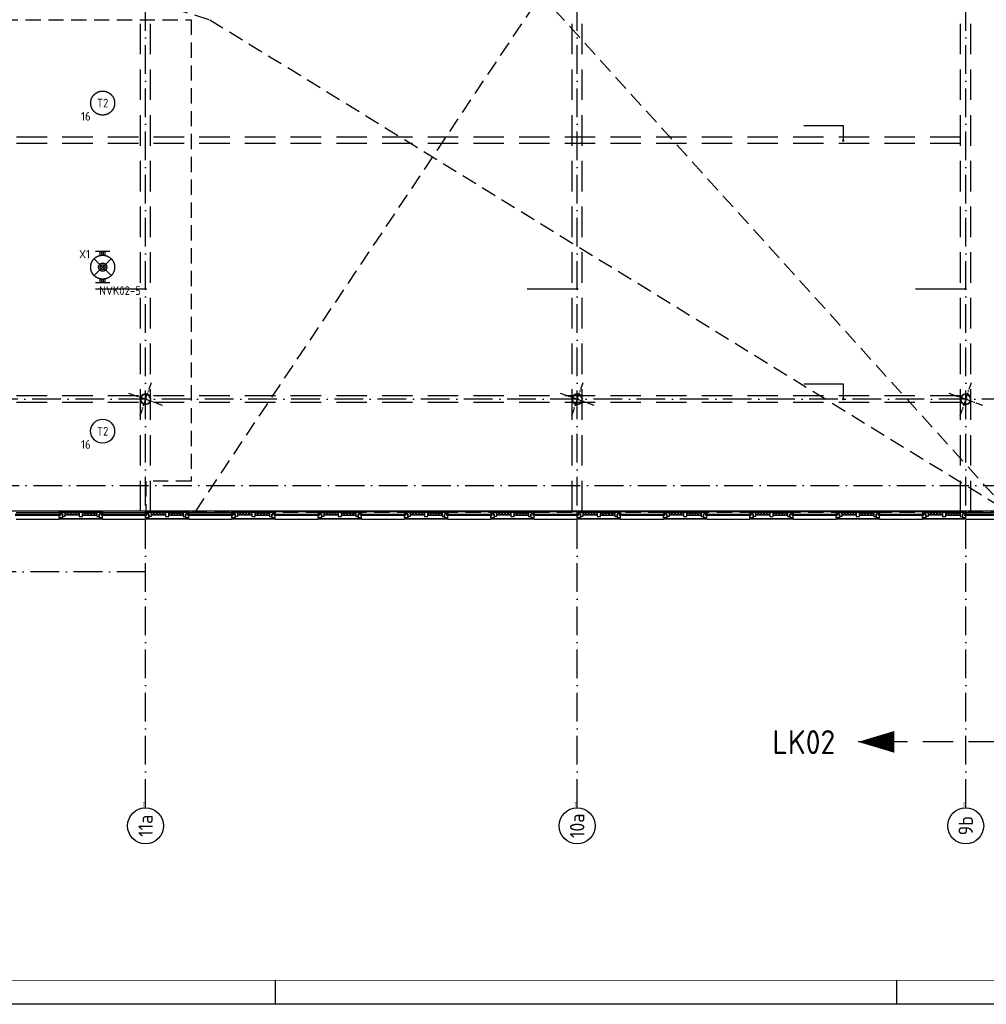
# Model space of a CAD drawing. Header units: millimetres. Extents: x 90707 to 259985, y -1262 to 84291.
# Tile 26 of 85: x 149921 to 170076, y 191 to 20721. Entities that reach past the tile are written whole.
import ezdxf
from ezdxf.enums import TextEntityAlignment as Align
from ezdxf.xclip import XClip

# ---------------------------------------------------------------- set-up
doc = ezdxf.new("R2010")
doc.units = ezdxf.units.MM
doc.header["$LTSCALE"] = 100
doc.header["$XCLIPFRAME"] = 0
for name, pattern in [('DASHDOT', [9, 6, -1.5, 0, -1.5]), ('HIDDEN', [9.525, 6.35, -3.175]), ('HIDDEN2', [4.7625, 3.175, -1.5875])]:
    doc.linetypes.add(name, pattern=pattern)
doc.layers.get('0').update_dxf_attribs({"linetype": 'CONTINUOUS'})
for name, color, linetype in [('AL$7----_STRAMIEN', 1, 'DASHDOT'), ('AL$8----_HULPLIJNEN', 2, 'CONTINUOUS'), ('AL21K---_ISOLATIE', 1, 'CONTINUOUS'), ('AL28----_KONSTRUKTIE', 3, 'CONTINUOUS'), ('AL31----_BUITENKOZ', 7, 'CONTINUOUS'), ('AL32----_BINNENKOZ', 7, 'CONTINUOUS'), ('ALN-----_BLOCKNAAM', 2, 'CONTINUOUS'), ('ALXOU---_GLAS', 7, 'CONTINUOUS'), ('EB63101-_ATTRIB', 2, 'CONTINUOUS'), ('EB63501-_ATTRIB', 2, 'CONTINUOUS'), ('EL63101-_LICHT-ARM', 3, 'CONTINUOUS'), ('EL63501-_NOODVRL-ARM', 3, 'CONTINUOUS'), ('EL6441--_DATACOM', 3, 'CONTINUOUS'), ('LIJN025', 10, 'CONTINUOUS'), ('LIJN050', 90, 'CONTINUOUS'), ('LIJN070', 130, 'CONTINUOUS'), ('MV-BINNENKOZIJN', 1, 'CONTINUOUS'), ('MV-BINNENWANDEN', 1, 'CONTINUOUS'), ('TEKST25', 10, 'CONTINUOUS'), ('TEKST35', 50, 'CONTINUOUS'), ('TEKST50', 90, 'CONTINUOUS'), ('VOLGNUMMER', 7, 'CONTINUOUS')]:
    doc.layers.add(name, color=color, linetype=linetype)
doc.styles.add('1_8', font='ISO', dxfattribs={"height": 1.8})
doc.styles.add('ISO', font='ISO.SHX')
doc.styles.add('MAATVOERING', font='iso.shx')
doc.styles.add('ROMAND', font='romand')
doc.styles.get("Standard").update_dxf_attribs({"font": 'iso.shx'})

# ---------------------------------------------------------------- blocks, each defined once
blk = doc.blocks.new('A0-GE')
at = {"layer": 'LIJN025'}
for p, q in [((645.5, 0), (645.5, 5)), ((775, 0), (775, 5))]:
    blk.add_line(p, q, dxfattribs=at)
blk.add_lwpolyline([(1500, 841), (1500, 0), (0, 0), (0, 841)], close=True, dxfattribs=at)
at = {"layer": 'LIJN050', "const_width": 0.2}
blk.add_lwpolyline([(1495, 836), (25, 836), (25, 5), (1495, 5)], close=True, dxfattribs=at)
at = {"layer": 'TEKST25', "style": 'ROMAND', "width": 2.899115}
blk.add_attdef('STATUS', text='', height=2.5, dxfattribs=at).set_placement((1454, 71.5), (1493, 71.5), align=Align.FIT)
at = {"layer": 'TEKST25', "style": 'ISO'}
for tag, p in [('E', (1455.25, 66)), ('NAAM-E', (1466.75, 66)), ('DATUM-E', (1485, 66)), ('D', (1455.25, 61)), ('NAAM-D', (1466.75, 61)), ('DATUM-D', (1485, 61)), ('C', (1455.25, 56)), ('NAAM-C', (1466.75, 56)), ('DATUM-C', (1485, 56)), ('B', (1455.25, 51)), ('NAAM-B', (1466.75, 51)), ('DATUM-B', (1485, 51)), ('A', (1455.25, 46)), ('NAAM-A', (1466.75, 46)), ('DATUM-A', (1485, 46))]:
    blk.add_attdef(tag, text='', height=2.5, dxfattribs=at).set_placement(p, align=Align.CENTER)
for tag, p in [('DATUM', (1332.75, 36.25)), ('SCHAAL', (1368, 36.25)), ('GETEKEND', (1398.25, 36.25)), ('GECONTOL.', (1433, 36.25)), ('FORMAAT', (1463.25, 28.25))]:
    blk.add_attdef(tag, p, '', height=2.5, dxfattribs=at)
at = {"layer": 'TEKST35', "style": 'ISO'}
for tag, p in [('PROJECT', (1334.5, 72.5)), ('PLAATS', (1334.5, 63.5)), ('INSTALLATIE-REGEL1', (1334.5, 52.5)), ('INSTALLATIE-REGEL2', (1334.5, 43.5))]:
    blk.add_attdef(tag, p, '', height=4, dxfattribs=at)
blk.add_attdef('PROJ.NR.', text='', height=4, dxfattribs=at).set_placement((1481, 23), align=Align.CENTER)
at = {"layer": 'TEKST50', "style": 'ISO'}
blk.add_attdef('FILE-NAAM', text='', height=5, dxfattribs=at).set_placement((1473.5, 7.5), align=Align.CENTER)
blk = doc.blocks.new('ES3G00')
blk.add_circle((0, 0), 2.5)
at = {"color": 6, "style": '1_8'}
for tag, flags, p in [('SCHAK', 8, (3.5, 2.75)), ('A_CODE', 8, (0, 0)), ('GROEP', 8, (-3.5, -2.75)), ('KAST', 9, (3.5, -2.75))]:
    blk.add_attdef(tag, text='', height=1.8, dxfattribs=dict(at, flags=flags)).set_placement(p, align=Align.MIDDLE)
blk = doc.blocks.new('EJ3T01')
at = {"color": 0}
for p, q in [((-3.25, -1.5), (-3.25, 1.5)), ((-3.25, 0.52), (-2.44, 0.52)), ((-3.25, 0.17), (-2.49, 0.17)), ((-1.77, 1.77), (1.77, -1.77)), ((1.77, 1.77), (-1.77, -1.77)), ((2.44, 0.52), (3.25, 0.52)), ((2.49, 0.17), (3.25, 0.17)), ((3.25, -1.5), (3.25, 1.5)), ((-3.25, -0.17), (-2.49, -0.17)), ((-3.25, -0.52), (-2.44, -0.52)), ((2.44, -0.52), (3.25, -0.52)), ((2.49, -0.17), (3.25, -0.17))]:
    blk.add_line(p, q, dxfattribs=at)
at = {"color": 6}
blk.add_lwpolyline([(1.77, -1.77), (1.75, -1.75)], dxfattribs=at)
at = {"color": 0}
for radius in [2.5, 0.85, 0.5]:
    blk.add_circle((0, 0), radius, dxfattribs=at)
at = {"color": 6, "style": '1_8'}
for tag, flags, p in [('A_CODE', 8, (-3.5, 2.75)), ('SCHAK', 8, (3.5, 2.75)), ('GROEP', 8, (-3.5, -2.75)), ('KAST', 9, (3.5, -2.75))]:
    blk.add_attdef(tag, text='', height=1.8, dxfattribs=dict(at, flags=flags)).set_placement(p, align=Align.MIDDLE)
blk = doc.blocks.new('1011')
at = {"layer": 'AL$7----_STRAMIEN', "color": 7, "linetype": 'Continuous'}
blk.add_circle((-750, 0), 750, dxfattribs=at)
at = {"layer": 'AL$7----_STRAMIEN', "color": 3, "linetype": 'Continuous'}
blk.add_attdef('STR-NAAM', text='', height=600, rotation=360, dxfattribs=at).set_placement((-750, 0), align=Align.MIDDLE)
at = {"layer": 'ALN-----_BLOCKNAAM', "linetype": 'Continuous'}
blk.add_text('1011', height=100, dxfattribs=at).set_placement((0, 0))
blk = doc.blocks.new('A$Cca306792')
at = {"layer": 'AL$7----_STRAMIEN'}
blk.add_line((61428, 10470), (30583, 10470), dxfattribs=at)
for points in [[(61428, 5550), (61428, 47073)], [(70428, 5550), (70428, 47073)], [(78528, 5550), (78528, 47073)], [(43788, 12270), (83281, 12270)]]:
    blk.add_lwpolyline(points, dxfattribs=at)
at = {"layer": 'AL$7----_STRAMIEN', "color": 1}
blk.add_lwpolyline([(101068, 14070), (52728, 14070), (28083, 14070)], dxfattribs=at)
at = {"layer": 'AL$8----_HULPLIJNEN', "color": 8, "linetype": 'DASHDOT', "ltscale": 0.25}
for p, q in [((61428, 14070), (61549, 14417)), ((70428, 14070), (70549, 14417)), ((78528, 14070), (78649, 14417)), ((61428, 14070), (61081, 14190)), ((70428, 14070), (70081, 14190)), ((78528, 14070), (78181, 14190)), ((61428, 14070), (61308, 13722)), ((61428, 14070), (61776, 13949)), ((70428, 14070), (70308, 13722)), ((70428, 14070), (70776, 13949)), ((78528, 14070), (78408, 13722)), ((78528, 14070), (78876, 13949))]:
    blk.add_line(p, q, dxfattribs=at)
at = {"layer": 'AL21K---_ISOLATIE', "color": 8, "linetype": 'Continuous'}
for p, q in [((60045, 11709), (59745, 11709)), ((59775, 11649), (59749, 11709)), ((59805, 11709), (59775, 11649)), ((59835, 11649), (59805, 11709)), ((59865, 11709), (59835, 11649)), ((59895, 11649), (59865, 11709)), ((59925, 11709), (59895, 11649)), ((59955, 11649), (59925, 11709)), ((59985, 11709), (59955, 11649)), ((60015, 11649), (59985, 11709)), ((60041, 11709), (60015, 11649)), ((60112, 11709), (60411, 11709)), ((60116, 11649), (60142, 11709)), ((60142, 11709), (60172, 11649)), ((60172, 11649), (60202, 11709)), ((60202, 11709), (60232, 11649)), ((60232, 11649), (60262, 11709)), ((60262, 11709), (60292, 11649)), ((60292, 11649), (60321, 11709)), ((60321, 11709), (60351, 11649)), ((60351, 11649), (60381, 11709)), ((60381, 11709), (60407, 11649)), ((61845, 11709), (61545, 11709)), ((61575, 11649), (61549, 11709)), ((61605, 11709), (61575, 11649)), ((61635, 11649), (61605, 11709)), ((61665, 11709), (61635, 11649)), ((61695, 11649), (61665, 11709)), ((61725, 11709), (61695, 11649)), ((61755, 11649), (61725, 11709)), ((61785, 11709), (61755, 11649)), ((61815, 11649), (61785, 11709)), ((61841, 11709), (61815, 11649)), ((61912, 11709), (62211, 11709)), ((61916, 11649), (61942, 11709)), ((61942, 11709), (61972, 11649)), ((61972, 11649), (62002, 11709)), ((62002, 11709), (62032, 11649)), ((62032, 11649), (62062, 11709)), ((62062, 11709), (62092, 11649)), ((62092, 11649), (62121, 11709)), ((62121, 11709), (62151, 11649)), ((62151, 11649), (62181, 11709)), ((62181, 11709), (62207, 11649)), ((63645, 11709), (63345, 11709)), ((63375, 11649), (63349, 11709)), ((63405, 11709), (63375, 11649)), ((63435, 11649), (63405, 11709)), ((63465, 11709), (63435, 11649)), ((63495, 11649), (63465, 11709)), ((63525, 11709), (63495, 11649)), ((63555, 11649), (63525, 11709)), ((63585, 11709), (63555, 11649)), ((63615, 11649), (63585, 11709)), ((63641, 11709), (63615, 11649)), ((63712, 11709), (64011, 11709)), ((63716, 11649), (63742, 11709)), ((63742, 11709), (63772, 11649)), ((63772, 11649), (63802, 11709)), ((63802, 11709), (63832, 11649)), ((63832, 11649), (63862, 11709)), ((63862, 11709), (63892, 11649)), ((63892, 11649), (63921, 11709)), ((63921, 11709), (63951, 11649)), ((63951, 11649), (63981, 11709)), ((63981, 11709), (64007, 11649)), ((65445, 11709), (65145, 11709)), ((65175, 11649), (65149, 11709)), ((65205, 11709), (65175, 11649)), ((65235, 11649), (65205, 11709)), ((65265, 11709), (65235, 11649)), ((65295, 11649), (65265, 11709)), ((65325, 11709), (65295, 11649)), ((65355, 11649), (65325, 11709)), ((65385, 11709), (65355, 11649)), ((65415, 11649), (65385, 11709)), ((65441, 11709), (65415, 11649)), ((65512, 11709), (65811, 11709)), ((65516, 11649), (65542, 11709)), ((65542, 11709), (65572, 11649)), ((65572, 11649), (65602, 11709)), ((65602, 11709), (65632, 11649)), ((65632, 11649), (65662, 11709)), ((65662, 11709), (65692, 11649)), ((65692, 11649), (65721, 11709)), ((65721, 11709), (65751, 11649)), ((65751, 11649), (65781, 11709)), ((65781, 11709), (65807, 11649)), ((67245, 11709), (66945, 11709)), ((66975, 11649), (66949, 11709)), ((67005, 11709), (66975, 11649)), ((67035, 11649), (67005, 11709)), ((67065, 11709), (67035, 11649)), ((67095, 11649), (67065, 11709)), ((67125, 11709), (67095, 11649)), ((67155, 11649), (67125, 11709)), ((67185, 11709), (67155, 11649)), ((67215, 11649), (67185, 11709)), ((67241, 11709), (67215, 11649)), ((67312, 11709), (67611, 11709)), ((67316, 11649), (67342, 11709)), ((67342, 11709), (67372, 11649)), ((67372, 11649), (67402, 11709)), ((67402, 11709), (67432, 11649)), ((67432, 11649), (67462, 11709)), ((67462, 11709), (67492, 11649)), ((67492, 11649), (67521, 11709)), ((67521, 11709), (67551, 11649)), ((67551, 11649), (67581, 11709)), ((67581, 11709), (67607, 11649)), ((69045, 11709), (68745, 11709)), ((68775, 11649), (68749, 11709)), ((68805, 11709), (68775, 11649)), ((68835, 11649), (68805, 11709)), ((68865, 11709), (68835, 11649)), ((68895, 11649), (68865, 11709)), ((68925, 11709), (68895, 11649)), ((68955, 11649), (68925, 11709)), ((68985, 11709), (68955, 11649)), ((69015, 11649), (68985, 11709)), ((69041, 11709), (69015, 11649)), ((69112, 11709), (69411, 11709)), ((69116, 11649), (69142, 11709)), ((69142, 11709), (69172, 11649)), ((69172, 11649), (69202, 11709)), ((69202, 11709), (69232, 11649)), ((69232, 11649), (69262, 11709)), ((69262, 11709), (69292, 11649)), ((69292, 11649), (69321, 11709)), ((69321, 11709), (69351, 11649)), ((69351, 11649), (69381, 11709)), ((69381, 11709), (69407, 11649)), ((70845, 11709), (70545, 11709)), ((70575, 11649), (70549, 11709)), ((70605, 11709), (70575, 11649)), ((70635, 11649), (70605, 11709)), ((70665, 11709), (70635, 11649)), ((70695, 11649), (70665, 11709)), ((70725, 11709), (70695, 11649)), ((70755, 11649), (70725, 11709)), ((70785, 11709), (70755, 11649)), ((70815, 11649), (70785, 11709)), ((70841, 11709), (70815, 11649)), ((70912, 11709), (71211, 11709)), ((70916, 11649), (70942, 11709)), ((70942, 11709), (70972, 11649)), ((70972, 11649), (71002, 11709)), ((71002, 11709), (71032, 11649)), ((71032, 11649), (71062, 11709)), ((71062, 11709), (71092, 11649)), ((71092, 11649), (71121, 11709)), ((71121, 11709), (71151, 11649)), ((71151, 11649), (71181, 11709)), ((71181, 11709), (71207, 11649)), ((72645, 11709), (72345, 11709)), ((72375, 11649), (72349, 11709)), ((72405, 11709), (72375, 11649)), ((72435, 11649), (72405, 11709)), ((72465, 11709), (72435, 11649)), ((72495, 11649), (72465, 11709)), ((72525, 11709), (72495, 11649)), ((72555, 11649), (72525, 11709)), ((72585, 11709), (72555, 11649)), ((72615, 11649), (72585, 11709)), ((72641, 11709), (72615, 11649)), ((72712, 11709), (73011, 11709)), ((72716, 11649), (72742, 11709)), ((72742, 11709), (72772, 11649)), ((72772, 11649), (72802, 11709)), ((72802, 11709), (72832, 11649)), ((72832, 11649), (72862, 11709)), ((72862, 11709), (72892, 11649)), ((72892, 11649), (72921, 11709)), ((72921, 11709), (72951, 11649)), ((72951, 11649), (72981, 11709)), ((72981, 11709), (73007, 11649)), ((74445, 11709), (74145, 11709)), ((74175, 11649), (74149, 11709)), ((74205, 11709), (74175, 11649)), ((74235, 11649), (74205, 11709)), ((74265, 11709), (74235, 11649)), ((74295, 11649), (74265, 11709)), ((74325, 11709), (74295, 11649)), ((74355, 11649), (74325, 11709)), ((74385, 11709), (74355, 11649)), ((74415, 11649), (74385, 11709)), ((74441, 11709), (74415, 11649)), ((74512, 11709), (74811, 11709)), ((74516, 11649), (74542, 11709)), ((74542, 11709), (74572, 11649)), ((74572, 11649), (74602, 11709)), ((74602, 11709), (74632, 11649)), ((74632, 11649), (74662, 11709)), ((74662, 11709), (74692, 11649)), ((74692, 11649), (74721, 11709)), ((74721, 11709), (74751, 11649)), ((74751, 11649), (74781, 11709)), ((74781, 11709), (74807, 11649)), ((76245, 11709), (75945, 11709)), ((75975, 11649), (75949, 11709)), ((76005, 11709), (75975, 11649)), ((76035, 11649), (76005, 11709)), ((76065, 11709), (76035, 11649)), ((76095, 11649), (76065, 11709)), ((76125, 11709), (76095, 11649)), ((76155, 11649), (76125, 11709)), ((76185, 11709), (76155, 11649)), ((76215, 11649), (76185, 11709)), ((76241, 11709), (76215, 11649)), ((76312, 11709), (76611, 11709)), ((76316, 11649), (76342, 11709)), ((76342, 11709), (76372, 11649)), ((76372, 11649), (76402, 11709)), ((76402, 11709), (76432, 11649)), ((76432, 11649), (76462, 11709)), ((76462, 11709), (76492, 11649)), ((76492, 11649), (76521, 11709)), ((76521, 11709), (76551, 11649)), ((76551, 11649), (76581, 11709)), ((76581, 11709), (76607, 11649)), ((78045, 11709), (77745, 11709)), ((77775, 11649), (77749, 11709)), ((77805, 11709), (77775, 11649)), ((77835, 11649), (77805, 11709)), ((77865, 11709), (77835, 11649)), ((77895, 11649), (77865, 11709)), ((77925, 11709), (77895, 11649)), ((77955, 11649), (77925, 11709)), ((77985, 11709), (77955, 11649)), ((78015, 11649), (77985, 11709)), ((78041, 11709), (78015, 11649)), ((78112, 11709), (78411, 11709)), ((78116, 11649), (78142, 11709)), ((78142, 11709), (78172, 11649)), ((78172, 11649), (78202, 11709)), ((78202, 11709), (78232, 11649)), ((78232, 11649), (78262, 11709)), ((78262, 11709), (78292, 11649)), ((78292, 11649), (78321, 11709)), ((78321, 11709), (78351, 11649)), ((78351, 11649), (78381, 11709)), ((78381, 11709), (78407, 11649)), ((60045, 11649), (59745, 11649)), ((60112, 11649), (60411, 11649)), ((61845, 11649), (61545, 11649)), ((61912, 11649), (62211, 11649)), ((63645, 11649), (63345, 11649)), ((63712, 11649), (64011, 11649)), ((65445, 11649), (65145, 11649)), ((65512, 11649), (65811, 11649)), ((67245, 11649), (66945, 11649)), ((67312, 11649), (67611, 11649)), ((69045, 11649), (68745, 11649)), ((69112, 11649), (69411, 11649)), ((70845, 11649), (70545, 11649)), ((70912, 11649), (71211, 11649)), ((72645, 11649), (72345, 11649)), ((72712, 11649), (73011, 11649)), ((74445, 11649), (74145, 11649)), ((74512, 11649), (74811, 11649)), ((76245, 11649), (75945, 11649)), ((76312, 11649), (76611, 11649)), ((78045, 11649), (77745, 11649)), ((78112, 11649), (78411, 11649))]:
    blk.add_line(p, q, dxfattribs=at)
at = {"layer": 'AL28----_KONSTRUKTIE', "color": 8}
for centre, radius, start, end in [((61428, 14070), 110, 340.8893, 160.8893), ((61428, 14070), 102, 340.8893, 160.8893), ((70428, 14070), 110, 340.8893, 160.8893), ((70428, 14070), 102, 340.8893, 160.8893), ((78528, 14070), 110, 340.8893, 160.8893), ((78528, 14070), 102, 340.8893, 160.8893), ((61428, 14070), 110, 160.8893, 340.8893), ((61428, 14070), 102, 160.8893, 340.8893), ((70428, 14070), 110, 160.8893, 340.8893), ((70428, 14070), 102, 160.8893, 340.8893), ((78528, 14070), 110, 160.8893, 340.8893), ((78528, 14070), 102, 160.8893, 340.8893)]:
    blk.add_arc(centre, radius, start, end, dxfattribs=at)
at = {"layer": 'AL31----_BUITENKOZ', "color": 8}
for p, q in [((58728, 11709), (59628, 11709)), ((59628, 11709), (59628, 11726)), ((59628, 11726), (60528, 11726)), ((60528, 11709), (59628, 11709)), ((59645, 11709), (59628, 11709)), ((59628, 11709), (59628, 11672)), ((59645, 11709), (59678, 11709)), ((59645, 11642), (59645, 11709)), ((59645, 11672), (59645, 11709)), ((59678, 11709), (59678, 11676)), ((59678, 11676), (59678, 11709)), ((59678, 11709), (59745, 11709)), ((59745, 11709), (59745, 11621)), ((60045, 11709), (60045, 11621)), ((60112, 11709), (60045, 11709)), ((60112, 11621), (60112, 11709)), ((60411, 11709), (60411, 11621)), ((60478, 11709), (60411, 11709)), ((60478, 11676), (60478, 11709)), ((60511, 11709), (60478, 11709)), ((60478, 11709), (60478, 11676)), ((60511, 11672), (60511, 11709)), ((60511, 11709), (60528, 11709)), ((60511, 11642), (60511, 11709)), ((60528, 11726), (60528, 11709)), ((60528, 11709), (61428, 11709)), ((60528, 11709), (60528, 11672)), ((61428, 11709), (61428, 11726)), ((61428, 11726), (62328, 11726)), ((62328, 11709), (61428, 11709)), ((61445, 11709), (61428, 11709)), ((61428, 11709), (61428, 11672)), ((61445, 11672), (61445, 11709)), ((61445, 11709), (61478, 11709)), ((61445, 11642), (61445, 11709)), ((61478, 11676), (61478, 11709)), ((61478, 11709), (61545, 11709)), ((61478, 11709), (61478, 11676)), ((61545, 11709), (61545, 11621)), ((61845, 11709), (61845, 11621)), ((61912, 11709), (61845, 11709)), ((61912, 11621), (61912, 11709)), ((62211, 11709), (62211, 11621)), ((62278, 11709), (62211, 11709)), ((62278, 11676), (62278, 11709)), ((62311, 11709), (62278, 11709)), ((62278, 11709), (62278, 11676)), ((62311, 11672), (62311, 11709)), ((62311, 11709), (62328, 11709)), ((62311, 11642), (62311, 11709)), ((62328, 11726), (62328, 11709)), ((62328, 11709), (63228, 11709)), ((62328, 11709), (62328, 11672)), ((63228, 11709), (63228, 11726)), ((63228, 11726), (64128, 11726)), ((64128, 11709), (63228, 11709)), ((63245, 11709), (63228, 11709)), ((63228, 11709), (63228, 11672)), ((63245, 11672), (63245, 11709)), ((63245, 11709), (63278, 11709)), ((63245, 11642), (63245, 11709)), ((63278, 11709), (63278, 11676)), ((63278, 11676), (63278, 11709)), ((63278, 11709), (63345, 11709)), ((63345, 11709), (63345, 11621)), ((63645, 11709), (63645, 11621)), ((63712, 11709), (63645, 11709)), ((63712, 11621), (63712, 11709)), ((64011, 11709), (64011, 11621)), ((64078, 11709), (64011, 11709)), ((64111, 11711), (64078, 11711)), ((64078, 11711), (64078, 11676)), ((64078, 11676), (64078, 11709)), ((64111, 11672), (64111, 11726)), ((64111, 11726), (64128, 11726)), ((64111, 11642), (64111, 11711)), ((64128, 11726), (64128, 11709)), ((64128, 11726), (65028, 11726)), ((64128, 11726), (64128, 11672)), ((65028, 11709), (65028, 11726)), ((65028, 11726), (65928, 11726)), ((65045, 11726), (65028, 11726)), ((65028, 11726), (65028, 11672)), ((65928, 11709), (65028, 11709)), ((65045, 11672), (65045, 11726)), ((65045, 11711), (65078, 11711)), ((65045, 11642), (65045, 11711)), ((65078, 11711), (65078, 11676)), ((65078, 11676), (65078, 11709)), ((65078, 11709), (65145, 11709)), ((65145, 11709), (65145, 11621)), ((65445, 11709), (65445, 11621)), ((65512, 11709), (65445, 11709)), ((65512, 11621), (65512, 11709)), ((65811, 11709), (65811, 11621)), ((65878, 11709), (65811, 11709)), ((65911, 11711), (65878, 11711)), ((65878, 11711), (65878, 11676)), ((65878, 11676), (65878, 11709)), ((65911, 11672), (65911, 11726)), ((65911, 11726), (65928, 11726)), ((65911, 11642), (65911, 11711)), ((65928, 11726), (65928, 11709)), ((65928, 11726), (66828, 11726)), ((65928, 11726), (65928, 11672)), ((66828, 11709), (66828, 11726)), ((66828, 11726), (67728, 11726)), ((66845, 11726), (66828, 11726)), ((66828, 11726), (66828, 11672)), ((67728, 11709), (66828, 11709)), ((66845, 11672), (66845, 11726)), ((66845, 11711), (66878, 11711)), ((66845, 11642), (66845, 11711)), ((66878, 11711), (66878, 11676)), ((66878, 11676), (66878, 11709)), ((66878, 11709), (66945, 11709)), ((66945, 11709), (66945, 11621)), ((67245, 11709), (67245, 11621)), ((67312, 11709), (67245, 11709)), ((67312, 11621), (67312, 11709)), ((67611, 11709), (67611, 11621)), ((67678, 11709), (67611, 11709)), ((67711, 11711), (67678, 11711)), ((67678, 11711), (67678, 11676)), ((67678, 11676), (67678, 11709)), ((67711, 11672), (67711, 11726)), ((67711, 11726), (67728, 11726)), ((67711, 11642), (67711, 11711)), ((67728, 11726), (67728, 11709)), ((67728, 11726), (68628, 11726)), ((67728, 11726), (67728, 11672)), ((68628, 11709), (68628, 11726)), ((68628, 11726), (69528, 11726)), ((68645, 11726), (68628, 11726)), ((68628, 11726), (68628, 11672)), ((69528, 11709), (68628, 11709)), ((68645, 11672), (68645, 11726)), ((68645, 11711), (68678, 11711)), ((68645, 11642), (68645, 11711)), ((68678, 11711), (68678, 11676)), ((68678, 11676), (68678, 11709)), ((68678, 11709), (68745, 11709)), ((68745, 11709), (68745, 11621)), ((69045, 11709), (69045, 11621)), ((69112, 11709), (69045, 11709)), ((69112, 11621), (69112, 11709)), ((69411, 11709), (69411, 11621)), ((69478, 11709), (69411, 11709)), ((69511, 11711), (69478, 11711)), ((69478, 11711), (69478, 11676)), ((69478, 11676), (69478, 11709)), ((69511, 11672), (69511, 11726)), ((69511, 11726), (69528, 11726)), ((69511, 11642), (69511, 11711)), ((69528, 11726), (70428, 11726)), ((69528, 11726), (69528, 11709)), ((69528, 11726), (69528, 11672)), ((70428, 11709), (70428, 11726)), ((70428, 11726), (71328, 11726)), ((70445, 11726), (70428, 11726)), ((70428, 11726), (70428, 11672)), ((71328, 11709), (70428, 11709)), ((70445, 11672), (70445, 11726)), ((70445, 11711), (70478, 11711)), ((70445, 11642), (70445, 11711)), ((70478, 11711), (70478, 11676)), ((70478, 11676), (70478, 11709)), ((70478, 11709), (70545, 11709)), ((70545, 11709), (70545, 11621)), ((70845, 11709), (70845, 11621)), ((70912, 11709), (70845, 11709)), ((70912, 11621), (70912, 11709)), ((71211, 11709), (71211, 11621)), ((71278, 11709), (71211, 11709)), ((71311, 11711), (71278, 11711)), ((71278, 11711), (71278, 11676)), ((71278, 11676), (71278, 11709)), ((71311, 11672), (71311, 11726)), ((71311, 11726), (71328, 11726)), ((71311, 11642), (71311, 11711)), ((71328, 11726), (72228, 11726)), ((71328, 11726), (71328, 11709)), ((71328, 11726), (71328, 11672)), ((72228, 11709), (72228, 11726)), ((72228, 11726), (73128, 11726)), ((72245, 11726), (72228, 11726)), ((72228, 11726), (72228, 11672)), ((73128, 11709), (72228, 11709)), ((72245, 11672), (72245, 11726)), ((72245, 11711), (72278, 11711)), ((72245, 11642), (72245, 11711)), ((72278, 11711), (72278, 11676)), ((72278, 11676), (72278, 11709)), ((72278, 11709), (72345, 11709)), ((72345, 11709), (72345, 11621)), ((72645, 11709), (72645, 11621)), ((72712, 11709), (72645, 11709)), ((72712, 11621), (72712, 11709)), ((73011, 11709), (73011, 11621)), ((73078, 11709), (73011, 11709)), ((73111, 11711), (73078, 11711)), ((73078, 11711), (73078, 11676)), ((73078, 11676), (73078, 11709)), ((73111, 11672), (73111, 11726)), ((73111, 11726), (73128, 11726)), ((73111, 11642), (73111, 11711)), ((73128, 11726), (73128, 11709)), ((73128, 11726), (74028, 11726)), ((73128, 11726), (73128, 11672)), ((74028, 11709), (74028, 11726)), ((74028, 11726), (74928, 11726)), ((74045, 11726), (74028, 11726)), ((74028, 11726), (74028, 11672)), ((74928, 11709), (74028, 11709)), ((74045, 11672), (74045, 11726)), ((74045, 11711), (74078, 11711)), ((74045, 11642), (74045, 11711)), ((74078, 11711), (74078, 11676)), ((74078, 11676), (74078, 11709)), ((74078, 11709), (74145, 11709)), ((74145, 11709), (74145, 11621)), ((74445, 11709), (74445, 11621)), ((74512, 11709), (74445, 11709)), ((74512, 11621), (74512, 11709)), ((74811, 11709), (74811, 11621)), ((74878, 11709), (74811, 11709)), ((74911, 11711), (74878, 11711)), ((74878, 11711), (74878, 11676)), ((74878, 11676), (74878, 11709)), ((74911, 11672), (74911, 11726)), ((74911, 11726), (74928, 11726)), ((74911, 11642), (74911, 11711)), ((74928, 11726), (74928, 11709)), ((74928, 11726), (75828, 11726)), ((74928, 11726), (74928, 11672)), ((75828, 11709), (75828, 11726)), ((75828, 11726), (76728, 11726)), ((75845, 11726), (75828, 11726)), ((75828, 11726), (75828, 11672)), ((76728, 11709), (75828, 11709)), ((75845, 11672), (75845, 11726)), ((75845, 11711), (75878, 11711)), ((75845, 11642), (75845, 11711)), ((75878, 11711), (75878, 11676)), ((75878, 11676), (75878, 11709)), ((75878, 11709), (75945, 11709)), ((75945, 11709), (75945, 11621)), ((76245, 11709), (76245, 11621)), ((76312, 11709), (76245, 11709)), ((76312, 11621), (76312, 11709)), ((76611, 11709), (76611, 11621)), ((76678, 11709), (76611, 11709)), ((76711, 11711), (76678, 11711)), ((76678, 11711), (76678, 11676)), ((76678, 11676), (76678, 11709)), ((76711, 11672), (76711, 11726)), ((76711, 11726), (76728, 11726)), ((76711, 11642), (76711, 11711)), ((76728, 11726), (76728, 11709)), ((76728, 11726), (77628, 11726)), ((76728, 11726), (76728, 11672)), ((77628, 11709), (77628, 11726)), ((77628, 11726), (78528, 11726)), ((77645, 11726), (77628, 11726)), ((77628, 11726), (77628, 11672)), ((78528, 11709), (77628, 11709)), ((77645, 11672), (77645, 11726)), ((77645, 11711), (77678, 11711)), ((77645, 11642), (77645, 11711)), ((77678, 11711), (77678, 11676)), ((77678, 11676), (77678, 11709)), ((77678, 11709), (77745, 11709)), ((77745, 11709), (77745, 11621)), ((78045, 11709), (78045, 11621)), ((78112, 11709), (78045, 11709)), ((78112, 11621), (78112, 11709)), ((78411, 11709), (78411, 11621)), ((78478, 11709), (78411, 11709)), ((78478, 11676), (78478, 11709)), ((78511, 11709), (78478, 11709)), ((78478, 11709), (78478, 11676)), ((78511, 11672), (78511, 11709)), ((78511, 11709), (78528, 11709)), ((78511, 11642), (78511, 11709)), ((78528, 11726), (78528, 11709)), ((78528, 11709), (79428, 11709)), ((78528, 11709), (78528, 11672)), ((58728, 11570), (59628, 11570)), ((59628, 11672), (59645, 11672)), ((59628, 11595), (59628, 11642)), ((59628, 11642), (59645, 11642)), ((59695, 11595), (59628, 11595)), ((59628, 11570), (59628, 11582)), ((59628, 11582), (60528, 11582)), ((60528, 11570), (59628, 11570)), ((59638, 11582), (59638, 11595)), ((59638, 11595), (59681, 11595)), ((59681, 11582), (59638, 11582)), ((59678, 11676), (59695, 11676)), ((59695, 11676), (59678, 11676)), ((59681, 11595), (59681, 11582)), ((59695, 11676), (59695, 11595)), ((59695, 11621), (59695, 11676)), ((59745, 11621), (59695, 11621)), ((60045, 11621), (60112, 11621)), ((60411, 11621), (60461, 11621)), ((60461, 11621), (60461, 11676)), ((60461, 11676), (60478, 11676)), ((60478, 11676), (60461, 11676)), ((60461, 11676), (60461, 11595)), ((60461, 11595), (60528, 11595)), ((60475, 11595), (60475, 11582)), ((60518, 11595), (60475, 11595)), ((60475, 11582), (60518, 11582)), ((60528, 11672), (60511, 11672)), ((60528, 11642), (60511, 11642)), ((60518, 11582), (60518, 11595)), ((60528, 11595), (60528, 11642)), ((60528, 11582), (60528, 11570)), ((60528, 11570), (61428, 11570)), ((61428, 11672), (61445, 11672)), ((61428, 11595), (61428, 11642)), ((61428, 11642), (61445, 11642)), ((61495, 11595), (61428, 11595)), ((61428, 11570), (61428, 11582)), ((61428, 11582), (62328, 11582)), ((62328, 11570), (61428, 11570)), ((61438, 11582), (61438, 11595)), ((61438, 11595), (61481, 11595)), ((61481, 11582), (61438, 11582)), ((61495, 11676), (61478, 11676)), ((61478, 11676), (61495, 11676)), ((61481, 11595), (61481, 11582)), ((61495, 11621), (61495, 11676)), ((61495, 11676), (61495, 11595)), ((61545, 11621), (61495, 11621)), ((61845, 11621), (61912, 11621)), ((62211, 11621), (62261, 11621)), ((62261, 11621), (62261, 11676)), ((62261, 11676), (62278, 11676)), ((62278, 11676), (62261, 11676)), ((62261, 11676), (62261, 11595)), ((62261, 11595), (62328, 11595)), ((62275, 11595), (62275, 11582)), ((62318, 11595), (62275, 11595)), ((62275, 11582), (62318, 11582)), ((62328, 11672), (62311, 11672)), ((62328, 11642), (62311, 11642)), ((62318, 11582), (62318, 11595)), ((62328, 11595), (62328, 11642)), ((62328, 11582), (62328, 11570)), ((62328, 11570), (63228, 11570)), ((63228, 11672), (63245, 11672)), ((63228, 11595), (63228, 11642)), ((63228, 11642), (63245, 11642)), ((63295, 11595), (63228, 11595)), ((63228, 11570), (63228, 11582)), ((63228, 11582), (64128, 11582)), ((64128, 11570), (63228, 11570)), ((63238, 11582), (63238, 11595)), ((63238, 11595), (63281, 11595)), ((63281, 11582), (63238, 11582)), ((63278, 11676), (63295, 11676)), ((63295, 11676), (63278, 11676)), ((63281, 11595), (63281, 11582)), ((63295, 11676), (63295, 11595)), ((63295, 11621), (63295, 11676)), ((63345, 11621), (63295, 11621)), ((63645, 11621), (63712, 11621)), ((64011, 11621), (64061, 11621)), ((64078, 11676), (64061, 11676)), ((64061, 11676), (64061, 11597)), ((64061, 11621), (64061, 11676)), ((64061, 11676), (64078, 11676)), ((64061, 11597), (64128, 11597)), ((64075, 11597), (64075, 11582)), ((64118, 11597), (64075, 11597)), ((64075, 11582), (64118, 11582)), ((64128, 11672), (64111, 11672)), ((64128, 11642), (64111, 11642)), ((64118, 11582), (64118, 11597)), ((64128, 11597), (64128, 11642)), ((64128, 11582), (64128, 11570)), ((64128, 11570), (65028, 11570)), ((65028, 11672), (65045, 11672)), ((65028, 11597), (65028, 11642)), ((65028, 11642), (65045, 11642)), ((65095, 11597), (65028, 11597)), ((65028, 11570), (65028, 11582)), ((65028, 11582), (65928, 11582)), ((65928, 11570), (65028, 11570)), ((65038, 11582), (65038, 11597)), ((65038, 11597), (65081, 11597)), ((65081, 11582), (65038, 11582)), ((65095, 11676), (65078, 11676)), ((65078, 11676), (65095, 11676)), ((65081, 11597), (65081, 11582)), ((65095, 11621), (65095, 11676)), ((65095, 11676), (65095, 11597)), ((65145, 11621), (65095, 11621)), ((65445, 11621), (65512, 11621)), ((65811, 11621), (65861, 11621)), ((65878, 11676), (65861, 11676)), ((65861, 11676), (65861, 11597)), ((65861, 11621), (65861, 11676)), ((65861, 11676), (65878, 11676)), ((65861, 11597), (65928, 11597)), ((65875, 11597), (65875, 11582)), ((65918, 11597), (65875, 11597)), ((65875, 11582), (65918, 11582)), ((65928, 11672), (65911, 11672)), ((65928, 11642), (65911, 11642)), ((65918, 11582), (65918, 11597)), ((65928, 11597), (65928, 11642)), ((65928, 11582), (65928, 11570)), ((65928, 11570), (66828, 11570)), ((66828, 11672), (66845, 11672)), ((66828, 11597), (66828, 11642)), ((66828, 11642), (66845, 11642)), ((66895, 11597), (66828, 11597)), ((66828, 11570), (66828, 11582)), ((66828, 11582), (67728, 11582)), ((67728, 11570), (66828, 11570)), ((66838, 11582), (66838, 11597)), ((66838, 11597), (66881, 11597)), ((66881, 11582), (66838, 11582)), ((66878, 11676), (66895, 11676)), ((66895, 11676), (66878, 11676)), ((66881, 11597), (66881, 11582)), ((66895, 11676), (66895, 11597)), ((66895, 11621), (66895, 11676)), ((66945, 11621), (66895, 11621)), ((67245, 11621), (67312, 11621)), ((67611, 11621), (67661, 11621)), ((67678, 11676), (67661, 11676)), ((67661, 11676), (67661, 11597)), ((67661, 11621), (67661, 11676)), ((67661, 11676), (67678, 11676)), ((67661, 11597), (67728, 11597)), ((67675, 11597), (67675, 11582)), ((67718, 11597), (67675, 11597)), ((67675, 11582), (67718, 11582)), ((67728, 11672), (67711, 11672)), ((67728, 11642), (67711, 11642)), ((67718, 11582), (67718, 11597)), ((67728, 11597), (67728, 11642)), ((67728, 11582), (67728, 11570)), ((67728, 11570), (68628, 11570)), ((68628, 11672), (68645, 11672)), ((68628, 11597), (68628, 11642)), ((68628, 11642), (68645, 11642)), ((68695, 11597), (68628, 11597)), ((68628, 11570), (68628, 11582)), ((68628, 11582), (69528, 11582)), ((69528, 11570), (68628, 11570)), ((68638, 11582), (68638, 11597)), ((68638, 11597), (68681, 11597)), ((68681, 11582), (68638, 11582)), ((68695, 11676), (68678, 11676)), ((68678, 11676), (68695, 11676)), ((68681, 11597), (68681, 11582)), ((68695, 11621), (68695, 11676)), ((68695, 11676), (68695, 11597)), ((68745, 11621), (68695, 11621)), ((69045, 11621), (69112, 11621)), ((69411, 11621), (69461, 11621)), ((69461, 11621), (69461, 11676)), ((69461, 11676), (69478, 11676)), ((69478, 11676), (69461, 11676)), ((69461, 11676), (69461, 11597)), ((69461, 11597), (69528, 11597)), ((69475, 11597), (69475, 11582)), ((69518, 11597), (69475, 11597)), ((69475, 11582), (69518, 11582)), ((69528, 11672), (69511, 11672)), ((69528, 11642), (69511, 11642)), ((69518, 11582), (69518, 11597)), ((69528, 11597), (69528, 11642)), ((69528, 11582), (69528, 11570)), ((69528, 11570), (70428, 11570)), ((70428, 11672), (70445, 11672)), ((70428, 11597), (70428, 11642)), ((70428, 11642), (70445, 11642)), ((70495, 11597), (70428, 11597)), ((70428, 11570), (70428, 11582)), ((70428, 11582), (71328, 11582)), ((71328, 11570), (70428, 11570)), ((70438, 11582), (70438, 11597)), ((70438, 11597), (70481, 11597)), ((70481, 11582), (70438, 11582)), ((70495, 11676), (70478, 11676)), ((70478, 11676), (70495, 11676)), ((70481, 11597), (70481, 11582)), ((70495, 11621), (70495, 11676)), ((70495, 11676), (70495, 11597)), ((70545, 11621), (70495, 11621)), ((70845, 11621), (70912, 11621)), ((71211, 11621), (71261, 11621)), ((71261, 11621), (71261, 11676)), ((71261, 11676), (71278, 11676)), ((71278, 11676), (71261, 11676)), ((71261, 11676), (71261, 11597)), ((71261, 11597), (71328, 11597)), ((71275, 11597), (71275, 11582)), ((71318, 11597), (71275, 11597)), ((71275, 11582), (71318, 11582)), ((71328, 11672), (71311, 11672)), ((71328, 11642), (71311, 11642)), ((71318, 11582), (71318, 11597)), ((71328, 11597), (71328, 11642)), ((71328, 11582), (71328, 11570)), ((71328, 11570), (72228, 11570)), ((72228, 11672), (72245, 11672)), ((72228, 11597), (72228, 11642)), ((72228, 11642), (72245, 11642)), ((72295, 11597), (72228, 11597)), ((72228, 11570), (72228, 11582)), ((72228, 11582), (73128, 11582)), ((73128, 11570), (72228, 11570)), ((72238, 11582), (72238, 11597)), ((72238, 11597), (72281, 11597)), ((72281, 11582), (72238, 11582)), ((72278, 11676), (72295, 11676)), ((72295, 11676), (72278, 11676)), ((72281, 11597), (72281, 11582)), ((72295, 11676), (72295, 11597)), ((72295, 11621), (72295, 11676)), ((72345, 11621), (72295, 11621)), ((72645, 11621), (72712, 11621)), ((73011, 11621), (73061, 11621)), ((73078, 11676), (73061, 11676)), ((73061, 11676), (73061, 11597)), ((73061, 11621), (73061, 11676)), ((73061, 11676), (73078, 11676)), ((73061, 11597), (73128, 11597)), ((73075, 11597), (73075, 11582)), ((73118, 11597), (73075, 11597)), ((73075, 11582), (73118, 11582)), ((73128, 11672), (73111, 11672)), ((73128, 11642), (73111, 11642)), ((73118, 11582), (73118, 11597)), ((73128, 11597), (73128, 11642)), ((73128, 11582), (73128, 11570)), ((73128, 11570), (74028, 11570)), ((74028, 11672), (74045, 11672)), ((74028, 11597), (74028, 11642)), ((74028, 11642), (74045, 11642)), ((74095, 11597), (74028, 11597)), ((74028, 11570), (74028, 11582)), ((74028, 11582), (74928, 11582)), ((74928, 11570), (74028, 11570)), ((74038, 11582), (74038, 11597)), ((74038, 11597), (74081, 11597)), ((74081, 11582), (74038, 11582)), ((74078, 11676), (74095, 11676)), ((74095, 11676), (74078, 11676)), ((74081, 11597), (74081, 11582)), ((74095, 11676), (74095, 11597)), ((74095, 11621), (74095, 11676)), ((74145, 11621), (74095, 11621)), ((74445, 11621), (74512, 11621)), ((74811, 11621), (74861, 11621)), ((74878, 11676), (74861, 11676)), ((74861, 11676), (74861, 11597)), ((74861, 11621), (74861, 11676)), ((74861, 11676), (74878, 11676)), ((74861, 11597), (74928, 11597)), ((74875, 11597), (74875, 11582)), ((74918, 11597), (74875, 11597)), ((74875, 11582), (74918, 11582)), ((74928, 11672), (74911, 11672)), ((74928, 11642), (74911, 11642)), ((74918, 11582), (74918, 11597)), ((74928, 11597), (74928, 11642)), ((74928, 11582), (74928, 11570)), ((74928, 11570), (75828, 11570)), ((75828, 11672), (75845, 11672)), ((75828, 11597), (75828, 11642)), ((75828, 11642), (75845, 11642)), ((75895, 11597), (75828, 11597)), ((75828, 11570), (75828, 11582)), ((75828, 11582), (76728, 11582)), ((76728, 11570), (75828, 11570)), ((75838, 11582), (75838, 11597)), ((75838, 11597), (75881, 11597)), ((75881, 11582), (75838, 11582)), ((75878, 11676), (75895, 11676)), ((75895, 11676), (75878, 11676)), ((75881, 11597), (75881, 11582)), ((75895, 11676), (75895, 11597)), ((75895, 11621), (75895, 11676)), ((75945, 11621), (75895, 11621)), ((76245, 11621), (76312, 11621)), ((76611, 11621), (76661, 11621)), ((76678, 11676), (76661, 11676)), ((76661, 11676), (76661, 11597)), ((76661, 11621), (76661, 11676)), ((76661, 11676), (76678, 11676)), ((76661, 11597), (76728, 11597)), ((76675, 11597), (76675, 11582)), ((76718, 11597), (76675, 11597)), ((76675, 11582), (76718, 11582)), ((76728, 11672), (76711, 11672)), ((76728, 11642), (76711, 11642)), ((76718, 11582), (76718, 11597)), ((76728, 11597), (76728, 11642)), ((76728, 11582), (76728, 11570)), ((76728, 11570), (77628, 11570)), ((77628, 11672), (77645, 11672)), ((77628, 11597), (77628, 11642)), ((77628, 11642), (77645, 11642)), ((77695, 11597), (77628, 11597)), ((77628, 11570), (77628, 11582)), ((77628, 11582), (78528, 11582)), ((78528, 11570), (77628, 11570)), ((77638, 11582), (77638, 11597)), ((77638, 11597), (77681, 11597)), ((77681, 11582), (77638, 11582)), ((77695, 11676), (77678, 11676)), ((77678, 11676), (77695, 11676)), ((77681, 11597), (77681, 11582)), ((77695, 11621), (77695, 11676)), ((77695, 11676), (77695, 11597)), ((77745, 11621), (77695, 11621)), ((78045, 11621), (78112, 11621)), ((78411, 11621), (78461, 11621)), ((78461, 11621), (78461, 11676)), ((78461, 11676), (78478, 11676)), ((78478, 11676), (78461, 11676)), ((78461, 11676), (78461, 11595)), ((78461, 11595), (78528, 11595)), ((78475, 11595), (78475, 11582)), ((78518, 11595), (78475, 11595)), ((78475, 11582), (78518, 11582)), ((78528, 11672), (78511, 11672)), ((78528, 11642), (78511, 11642)), ((78518, 11582), (78518, 11595)), ((78528, 11595), (78528, 11642)), ((78528, 11582), (78528, 11570)), ((78528, 11570), (79428, 11570))]:
    blk.add_line(p, q, dxfattribs=at)
at = {"layer": 'AL32----_BINNENKOZ', "color": 8, "linetype": 'HIDDEN2'}
for p, q in [((62473, 11736), (79230, 36774)), ((79428, 11720), (58797, 34530)), ((56070, 24031), (62770, 21982)), ((56068, 21981), (62378, 21982)), ((62378, 21982), (62378, 12360)), ((62770, 21982), (79428, 11720)), ((62378, 12360), (61433, 12360)), ((61433, 12360), (61433, 11716)), ((61433, 11716), (79230, 11716))]:
    blk.add_line(p, q, dxfattribs=at)
at = {"layer": 'ALXOU---_GLAS', "color": 8}
for p, q in [((58711, 11672), (59645, 11672)), ((59645, 11642), (58711, 11642)), ((59645, 11672), (59645, 11642)), ((60511, 11642), (60511, 11672)), ((60511, 11672), (61445, 11672)), ((61445, 11642), (60511, 11642)), ((61445, 11672), (61445, 11642)), ((62311, 11642), (62311, 11672)), ((62311, 11672), (63245, 11672)), ((63245, 11642), (62311, 11642)), ((63245, 11672), (63245, 11642)), ((64111, 11642), (64111, 11672)), ((64111, 11672), (65045, 11672)), ((65045, 11642), (64111, 11642)), ((65045, 11672), (65045, 11642)), ((65911, 11642), (65911, 11672)), ((65911, 11672), (66845, 11672)), ((66845, 11642), (65911, 11642)), ((66845, 11672), (66845, 11642)), ((67711, 11642), (67711, 11672)), ((67711, 11672), (68645, 11672)), ((68645, 11642), (67711, 11642)), ((68645, 11672), (68645, 11642)), ((69511, 11642), (69511, 11672)), ((69511, 11672), (70445, 11672)), ((70445, 11642), (69511, 11642)), ((70445, 11672), (70445, 11642)), ((71311, 11642), (71311, 11672)), ((71311, 11672), (72245, 11672)), ((72245, 11642), (71311, 11642)), ((72245, 11672), (72245, 11642)), ((73111, 11642), (73111, 11672)), ((73111, 11672), (74045, 11672)), ((74045, 11642), (73111, 11642)), ((74045, 11672), (74045, 11642)), ((74911, 11642), (74911, 11672)), ((74911, 11672), (75845, 11672)), ((75845, 11642), (74911, 11642)), ((75845, 11672), (75845, 11642)), ((76711, 11642), (76711, 11672)), ((76711, 11672), (77645, 11672)), ((77645, 11642), (76711, 11642)), ((77645, 11672), (77645, 11642)), ((78511, 11642), (78511, 11672)), ((78511, 11672), (79445, 11672)), ((79445, 11642), (78511, 11642))]:
    blk.add_line(p, q, dxfattribs=at)
at = {"layer": 'MV-BINNENKOZIJN'}
for p, q in [((75150, 19780), (75972, 19780)), ((75972, 19780), (75972, 19462)), ((60386, 16368), (61428, 16368)), ((69384, 16368), (70426, 16368)), ((77483, 16368), (78525, 16368)), ((75150, 14390), (75972, 14390)), ((75972, 14390), (75972, 14072))]:
    blk.add_line(p, q, dxfattribs=at)
at = {"layer": 'MV-BINNENKOZIJN', "color": 2, "linetype": 'HIDDEN'}
for p, q in [((78423, 19537), (53434, 19537)), ((78423, 19402), (53434, 19402))]:
    blk.add_line(p, q, dxfattribs=at)
for points in [[(61323, 11736), (61323, 35776)], [(61533, 11736), (61533, 35776)], [(70323, 11736), (70323, 35776)], [(70533, 11736), (70533, 35776)], [(78423, 11736), (78423, 35776)], [(78633, 11736), (78633, 35776)], [(78423, 14137), (53434, 14137)], [(78423, 14002), (53434, 14002)]]:
    blk.add_lwpolyline(points, dxfattribs=at)
at = {"layer": 'MV-BINNENKOZIJN', "const_width": 25}
for points in [[(75960, 19462, 1), (75985, 19462, 1)], [(61416, 16368, 1), (61441, 16368, 1)], [(70414, 16368, 1), (70439, 16368, 1)], [(78513, 16368, 1), (78538, 16368, 1)], [(75960, 14072, 1), (75985, 14072, 1)]]:
    blk.add_lwpolyline(points, format="xyb", close=True, dxfattribs=at)
at = {"layer": 'MV-BINNENWANDEN', "color": 8}
blk.add_line((82936, 11736), (55128, 11736), dxfattribs=at)
at = {"layer": 'AL$7----_STRAMIEN', "xscale": 0.5, "yscale": 0.5, "zscale": 0.5, "rotation": 90}
for p, values in [((61428, 5550), {'STR-NAAM': '11a'}), ((70428, 5550), {'STR-NAAM': '10a'}), ((78528, 5550), {'STR-NAAM': '9b'})]:
    blk.add_blockref('1011', p, dxfattribs=at).add_auto_attribs(values)
at = {"layer": 'VOLGNUMMER', "color": 252, "linetype": 'ByBlock'}
for tag, p in [('0.28', (16187, 74214)), ('0.17', (62961, 72994)), ('0.16', (78893, 73105)), ('0.29', (35887, 72529)), ('0.18', (53124, 64542)), ('0.701', (85482, 63517)), ('0.30', (29366, 63128)), ('0.32', (36092, 63166)), ('0.12', (90689, 63024)), ('0.29A', (33165, 62745)), ('0.30', (38191, 61494)), ('0.27', (17657, 61363)), ('0.19', (61479, 61433)), ('0.14', (89762, 60088)), ('0.33', (45869, 59450)), ('0.15', (73454, 57402)), ('0.25', (28058, 57013)), ('0.801', (112714, 57073)), ('0.18A', (61029, 56759)), ('0.26A', (36299, 54851)), ('0.20', (60895, 53506)), ('0.800', (90980, 50804)), ('0.25A', (73288, 48435)), ('0.21', (58702, 48178)), ('0.300', (94483, 48257)), ('0.24', (35041, 47783)), ('0.102', (87631, 47613)), ('0.26', (18559, 46119)), ('0.203', (95795, 46197)), ('0.802', (68387, 42721)), ('0.204', (95497, 42149)), ('0.07B', (66790, 38909)), ('0.702', (95327, 36513))]:
    blk.add_attdef(tag, text='', height=250, dxfattribs=at).set_placement(p, align=Align.MIDDLE_CENTER)
at = {"layer": 'VOLGNUMMER', "color": 8, "linetype": 'ByBlock'}
blk.add_attdef('0.600', text='', height=250, dxfattribs=at).set_placement((96800, 48300), align=Align.MIDDLE_CENTER)

msp = doc.modelspace()

# ---------------------------------------------------------------- linework, layer by layer
at = {"layer": 'LIJN050'}
msp.add_lwpolyline([(167401, 5663, 0, 453, 0), (168155, 5663, 453, 453, 0)], format="xyseb", dxfattribs=at)
at = {"layer": 'LIJN070', "linetype": 'HIDDEN'}
msp.add_line((170337, 5663), (167401, 5663), dxfattribs=at)

# ---------------------------------------------------------------- block references
at = {"xscale": 100, "yscale": 100, "zscale": 100}
msp.add_blockref('A0-GE', (90707, 191), dxfattribs=at)
at = {"layer": 'EL63101-_LICHT-ARM'}
ref = msp.add_blockref('ES3G00', (151651, 18982, 3500), dxfattribs=dict(at, xscale=100, yscale=100, zscale=100))
XClip(ref).set_block_clipping_path([(-585.874740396, 624.1956564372), (-585.874740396, 165.7374232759), (-339.0930596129, 165.7374232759), (-339.0930596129, -157.2672386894), (439.4857615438, -157.2672386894), (439.4857615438, 165.7374232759), (689.7432404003, 165.7374232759), (689.7432404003, 200.4691077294), (884.387946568, 200.4691077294), (884.387946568, 631.141993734)])
ref.add_attrib('A_CODE', 'T2', dxfattribs={"layer": 'EB63101-_ATTRIB', "color": 1, "height": 180, "style": '1_8', "flags": 8}).set_placement((151651, 18982, 3500), align=Align.MIDDLE)
ref.add_attrib('GROEP', '16', dxfattribs={"layer": 'EB63101-_ATTRIB', "color": 1, "height": 180, "style": '1_8', "flags": 8}).set_placement((151301, 18707, 3500), align=Align.MIDDLE)
ref = msp.add_blockref('ES3G00', (151651, 12140, 3500), dxfattribs=dict(at, xscale=100, yscale=100, zscale=100))
ref.add_attrib('A_CODE', 'T2', dxfattribs={"layer": 'EB63101-_ATTRIB', "color": 1, "height": 180, "style": '1_8', "flags": 8}).set_placement((151651, 12140, 3500), align=Align.MIDDLE)
ref.add_attrib('GROEP', '16', dxfattribs={"layer": 'EB63101-_ATTRIB', "color": 1, "height": 180, "style": '1_8', "flags": 8}).set_placement((151301, 11865, 3500), align=Align.MIDDLE)
at = {"layer": 'EL63501-_NOODVRL-ARM'}
ref = msp.add_blockref('EJ3T01', (151651, 15561, 3500), dxfattribs=dict(at, xscale=100, yscale=100, zscale=100, rotation=90))
XClip(ref).set_block_clipping_path([(597.0333898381, 538.6321362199), (138.5751566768, 538.6321362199), (138.5751566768, 291.8504554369), (-184.4295052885, 291.8504554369), (-184.4295052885, -486.7283657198), (138.5751566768, -486.7283657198), (138.5751566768, -736.9858445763), (173.3068411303, -736.9858445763), (173.3068411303, -931.630550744), (603.9797271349, -931.630550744)])
ref.add_attrib('A_CODE', 'X1', dxfattribs={"layer": 'EB63501-_ATTRIB', "color": 1, "height": 180, "style": '1_8', "flags": 8}).set_placement((151273, 15832, 3500), align=Align.MIDDLE)
ref.add_attrib('GROEP', 'NVK02-5', dxfattribs={"layer": 'EB63501-_ATTRIB', "color": 1, "height": 180, "style": '1_8', "flags": 8}).set_placement((152014, 15072, 3500), align=Align.MIDDLE)
at = {"layer": 'EL6441--_DATACOM'}
msp.add_blockref('A$Cca306792', (91118, -1262), dxfattribs=at)

# ---------------------------------------------------------------- texts
at = {"layer": 'TEKST50', "style": 'MAATVOERING'}
msp.add_text('LK02', height=500, dxfattribs=at).set_placement((165616, 5408))

doc.saveas('drawing.dxf')
